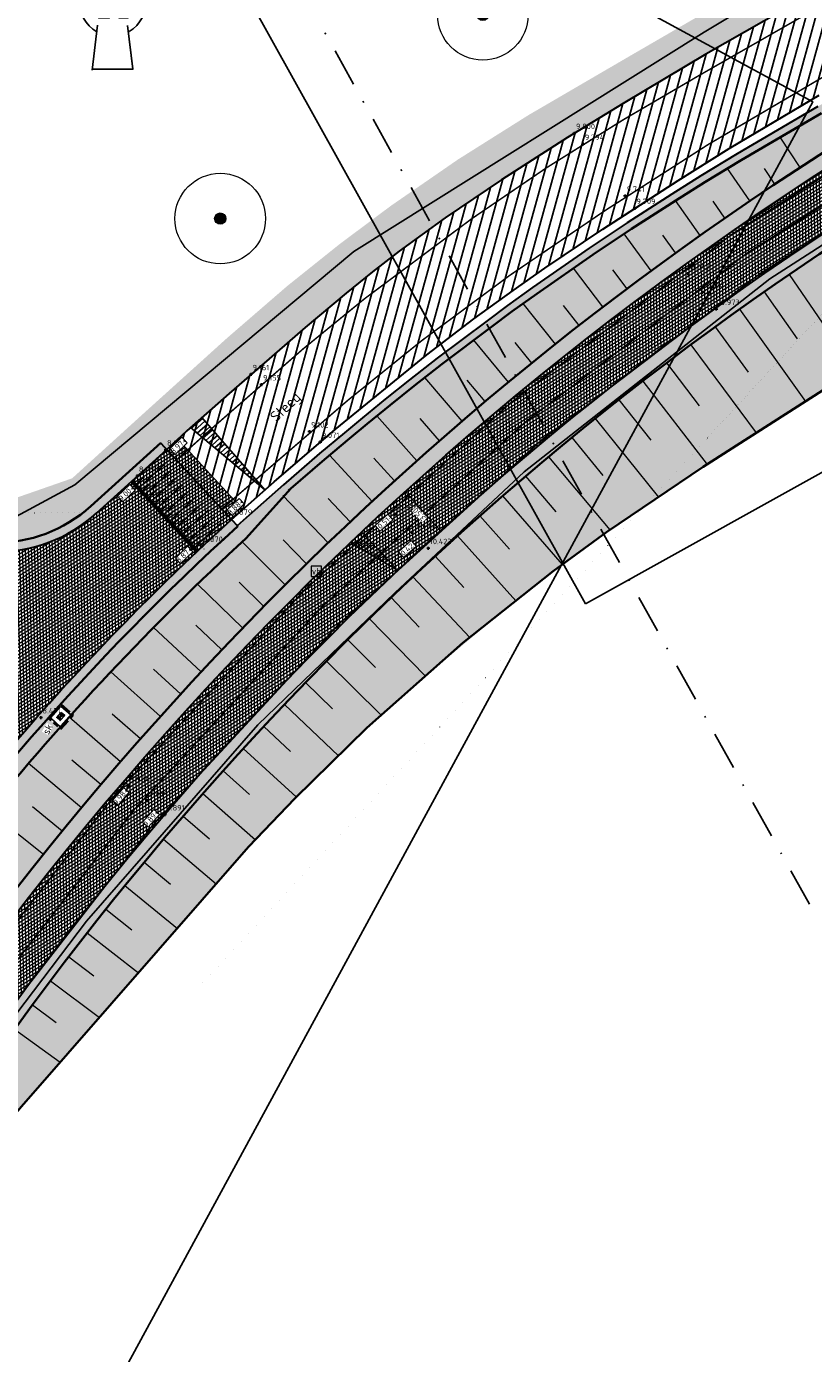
# Model space of a CAD drawing. Header units: metres. Extents: x 157685 to 160831, y 403691 to 406312.
# Tile 129 of 134: x 160152 to 160204, y 405732 to 405820. Entities that reach past the tile are written whole.
import ezdxf
from ezdxf.enums import TextEntityAlignment as Align

# ---------------------------------------------------------------- set-up
doc = ezdxf.new("R2010")
doc.units = ezdxf.units.M
doc.header["$PDMODE"] = 35
for name, pattern in [('DASHDOT2', [12.7, 6.35, -3.175, 0, -3.175]), ('VH-OPSLUITBAND_100X200', [16, 8, -2, 4, -2]), ('VW-1-3_STREEP', [4, 1, -3]), ('VW-30-270_STREEP', [3, 0.3, -2.7])]:
    doc.linetypes.add(name, pattern=pattern)
doc.layers.get('Defpoints').update_dxf_attribs({"color": 171})
for name, color, linetype, lineweight in [('B-WE-GR-BOOM-S', 90, 'Continuous', 25), ('B-WE-IE-MEUBILAIR_WEGMEUBILAIR_VERKEERSBORD-S', 7, 'Continuous', 25), ('B-WE-OG-HOOGTEPUNT-S', 7, 'Continuous', 25), ('B-WE-OG-HOOGTEPUNT-T18', 10, 'Continuous', 18), ('B-WE-OG-TOPOGRAFIE-T35', 7, 'Continuous', 35), ('N-WE-GR-GRAS-A', 62, 'Continuous', 18), ('N-WE-GW-HOOGTE_AFWERKHOOGTE-T25', 7, 'Continuous', 25), ('N-WE-GW-TALUD-G', 106, 'Continuous', 35), ('N-WE-GW-TALUDARCERING_KORT-G', 106, 'Continuous', 18), ('N-WE-GW-TALUDARCERING_LANG-G', 106, 'Continuous', 18), ('N-WE-RI-KOLK-S', 150, 'Continuous', 25), ('N-WE-VH-GESLOTENVERHARDING_ASFALT-A-200', 253, 'Continuous', 18), ('N-WE-VH-GESLOTENVERHARDING_ASFALT-TRAPSGEWIJSFREZEN-G', 10, 'VH-TRAPSGEWIJSFREZEN-SO', 25), ('N-WE-VH-HALFVERHARDING_GRASBETONSTEEN-A-200', 132, 'Continuous', 18), ('N-WE-VH-HALFVERHARDING_GRASBETONSTEEN-G', 7, 'Continuous', 35), ('N-WE-VH-KANTOPSLUITING_OPSLUITBAND_100X200-G', 150, 'VH-OPSLUITBAND_100X200', 35), ('N-WE-VH-KANTVERHARDING-G', 7, 'Continuous', 30), ('N-WE-VH-M', 7, 'Continuous', 18), ('N-WE-VH-PLATEAU_TALUD-S', 7, 'Continuous', 25), ('N-WE-VH-VERHARDING_ASFALT-A', 252, 'Continuous', 18), ('N-WE-VW-MARKERING_LANGS_STREEP_13_010-G', 7, 'VW-1-3_STREEP', 13), ('N-WE-VW-MARKERING_LANGS_STREEP_30270_010-G', 7, 'VW-30-270_STREEP', 13), ('N-WE-VW-MARKERING_LANGS_STREEP_DOORGETROKKEN_010-G', 7, 'Continuous', 13), ('X-XX-AL-BLADVERWIJZING_AS-G', 7, 'DASHDOT2', 25), ('X-XX-AL-ORIENTATIE-S', 7, 'Continuous', 25), ('X-XX-AL-T25', 7, 'Continuous', 25)]:
    doc.layers.add(name, color=color, linetype=linetype, lineweight=lineweight)
doc.layers.add('Iv-a-afwateringsprofiel', color=5, linetype='Continuous')
doc.layers.add('N-WE-VH-VERHARDING-AP_RIJBAAN-ASFALT', color=252, linetype='Continuous', true_color=0x696969)
doc.styles.add('NLCS-ISO', font='NLCS-ISO.TTF')
doc.styles.add('NLCS-ISO-M200-T18', font='NLCS-ISO.TTF', dxfattribs={"height": 0.36})
doc.styles.add('NLCS-ISO-M200-T25', font='NLCS-ISO.TTF', dxfattribs={"height": 0.5})
doc.styles.add('NLCS-ISO-M200-T35', font='NLCS-ISO.TTF', dxfattribs={"height": 0.7})
doc.linetypes.add('VH-TRAPSGEWIJSFREZEN-SO', pattern='A,15,-5,[182,NLCS.SHX,S=20,R=0,X=0,Y=0],-5', length=25)
doc.dimstyles.new('NLCS-M200-T18-PIJL_L2_H2', dxfattribs={"dimscale": 0.2, "dimtxt": 0.36, "dimasz": 1.8, "dimexe": 2, "dimexo": 2, "dimgap": 0.7, "dimtad": 1, "dimzin": 0, "dimdsep": 46, "dimtxsty": 'NLCS-ISO-M200-T18', "dimcen": 0, "dimdle": 2, "dimclrd": 256, "dimclre": 256, "dimclrt": 256, "dimazin": 0, "dimtfac": 1, "dimtofl": 0, "dimtmove": 0, "dimatfit": 3, "dimfxl": 2, "dimfxlon": 1, "dimtfill": 1, "dimtfillclr": 256, "dimtolj": 1, "dimtzin": 0, "dimlwd": -1, "dimlwe": -1, "dimarcsym": 0})
pattern_1 = [(0, (0, 0), (1, 1), [0.12, -0.8]), (45, (0.4, 0.2), (-0.113137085, 1.8667619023), [0.12, -0.8]), (30, (0.08, 0.12), (0.2274613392, 1.2860254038), [0.12, -0.8]), (15, (0.32, 0.48), (0.3856270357, 0.724494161), [0.12, -0.8]), (135, (0.16, 2), (-0.02828427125, -0.6505382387), [0.12, -0.8]), (150, (1.2, 0.4), (0.2156921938, -0.5864101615), [0.12, -0.8]), (165, (0.24, 0.04), (0.1434520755, -0.7010146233), [0.12, -0.8]), (85, (0.4, 0.4), (-0.8726773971, 1.0400164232), [0.12, -0.8]), (100, (0, 0), (-1.1121176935, 0.7787131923), [0.12, -0.8])]
pattern_2 = [(45, (0, 0), (-0.19798989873, 0.19798989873), [0.14, -0.14]), (135, (0, 0), (-0.19798989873, -0.19798989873), [0.14, -0.14]), (45, (-0.099, 0.099), (-0.19798989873, 0.19798989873), [0.14, -0.14]), (135, (0.099, 0.099), (-0.19798989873, -0.19798989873), [0.14, -0.14])]

# ---------------------------------------------------------------- blocks, each defined once
blk = doc.blocks.new('*U75')
for points in [[(2.349, 2.173), (6.67, -2.497)], [(0, 0), (4.321, -4.671)]]:
    blk.add_lwpolyline(points)
for points, const_width in [([(1.869, 1.661), (0.107, 0.031)], 0.1), ([(2.276, 1.221), (0.515, -0.409)], 0.1), ([(0.073, 0.068), (4.395, -4.603)], 0.2), ([(0.898, 0.354), (0.311, -0.189)], 0.1), ([(2.684, 0.781), (0.922, -0.85)], 0.1), ([(3.091, 0.34), (1.33, -1.29)], 0.1), ([(1.306, -0.086), (0.719, -0.629)], 0.1), ([(1.713, -0.526), (1.126, -1.07)], 0.1), ([(3.499, -0.1), (1.737, -1.73)], 0.1), ([(3.906, -0.541), (2.145, -2.171)], 0.1), ([(2.121, -0.967), (1.534, -1.51)], 0.1), ([(2.528, -1.407), (1.941, -1.951)], 0.1), ([(4.314, -0.981), (2.552, -2.611)], 0.1), ([(4.721, -1.422), (2.96, -3.052)], 0.1), ([(2.936, -1.848), (2.349, -2.391)], 0.1), ([(3.343, -2.288), (2.756, -2.831)], 0.1), ([(5.129, -1.862), (3.367, -3.492)], 0.1), ([(5.536, -2.302), (3.775, -3.932)], 0.1), ([(3.751, -2.728), (3.163, -3.272)], 0.1), ([(4.158, -3.169), (3.571, -3.712)], 0.1), ([(5.944, -2.743), (4.182, -4.373)], 0.1), ([(4.566, -3.609), (3.978, -4.153)], 0.1)]:
    blk.add_lwpolyline(points, dxfattribs=dict(const_width=const_width))
blk = doc.blocks.new('Noordpijl Advin')
blk.add_hatch(color=256).paths.add_polyline_path([(2.18, 2.74), (0.92, 2.74), (0.92, 0.69), (-0.59, 2.74), (-2.32, 2.74), (-2.32, -2.44), (-0.56, -2.44), (-0.56, -0.24), (1.04, -2.44), (2.54, -2.44), (2.54, -2.17), (1.18, -2.17), (-0.83, 0.59), (-0.83, -2.17), (-2.05, -2.17), (-2.05, 2.47), (-0.72, 2.47), (0.91, 0.24), (1.19, 0.24), (1.19, 2.47), (2.18, 2.47, 5.532946)])
for p, q in [((0.03, 16.93), (-1.54, 4.14)), ((-2.5, -3.65), (-3.41, -11.07))]:
    blk.add_line(p, q)
for points in [[(-0.05, 16.28), (1.46, 4.17)], [(-5.42, 0), (-6.7, 0)], [(-5.42, 0), (-4.14, 0)], [(5.42, 0), (6.7, 0)], [(2.44, -3.69), (3.34, -10.91), (-3.39, -10.91)]]:
    blk.add_lwpolyline(points)
blk.add_lwpolyline([(2.18, 2.74), (0.92, 2.74), (0.92, 0.69), (-0.59, 2.74), (-2.32, 2.74), (-2.32, -2.44), (-0.56, -2.44), (-0.56, -0.24), (1.04, -2.44), (2.54, -2.44), (2.54, -2.17), (1.18, -2.17), (-0.83, 0.59), (-0.83, -2.17), (-2.05, -2.17), (-2.05, 2.47), (-0.72, 2.47), (0.91, 0.24), (1.19, 0.24), (1.19, 2.47), (2.18, 2.47), (2.18, 2.47, 5.532946)], format="xyb", close=True)
for start, end in [(105.0458, 240.9591), (300.177, 74.0417)]:
    blk.add_arc((0, 0), 5.42, start, end)
for points in [[(-0.05, 16.28), (0.03, 16.93), (1.46, 4.17), (1.63, 4.11)], [(2.42, -3.7), (2.57, -3.59), (3.34, -10.91), (3.52, -11.07)], [(-3.41, -11.07), (-3.39, -10.91), (3.52, -11.07), (3.34, -10.91)]]:
    blk.add_solid(points)
blk = doc.blocks.new('*D853')
at = {"layer": 'Defpoints', "color": 0, "transparency": 16777216}
for p in [(160176.65, 405789.213), (160176.65, 405789.213), (160179.003, 405786.621)]:
    blk.add_point(p, dxfattribs=at)
at = {"layer": 'N-WE-VH-M', "transparency": 16777216}
for p, q in [((160176.65, 405789.213), (160176.947, 405789.482)), ((160178.761, 405786.888), (160176.892, 405788.947)), ((160179.003, 405786.621), (160179.299, 405786.89))]:
    blk.add_line(p, q, dxfattribs=at)
for points in [[(160176.848, 405788.906), (160176.937, 405788.987), (160176.65, 405789.213)], [(160178.716, 405786.848), (160178.805, 405786.928), (160179.003, 405786.621)]]:
    blk.add_solid(points, dxfattribs=at)
at = {"layer": 'N-WE-VH-M', "transparency": 16777216, "insert": (160177.59, 405787.702), "char_height": 0.36, "attachment_point": 5, "rotation": 132.22695, "style": 'NLCS-ISO-M200-T18', "bg_fill": 3, "box_fill_scale": 1.1, "bg_fill_color": 256, "bg_fill_true_color": 13158600, "bg_fill_transparency": 0}
blk.add_mtext('\\A1;3.50', dxfattribs=at)
blk = doc.blocks.new('SGR-BOOM_GBKN-SO')
at = {"linetype": 'ByBlock', "lineweight": 18}
h = blk.add_hatch(color=0, dxfattribs=at)
h.dxf.hatch_style = 1
edge = h.paths.add_edge_path()
edge.add_arc((0, 0), 0.25, 0, 360)
at = {"color": 0, "linetype": 'ByBlock', "lineweight": 18}
for radius in [2, 0.25]:
    blk.add_circle((0, 0), radius, dxfattribs=at)
at = {"color": 0, "linetype": 'ByBlock', "lineweight": 18, "style": 'NLCS-ISO'}
blk.add_attdef('SOORT', (2.5, 0), '', height=1.5, dxfattribs=at)
blk = doc.blocks.new('SOG-HOOGTEPUNT-SO')
for p, q in [((-0.5, 0), (0.5, 0)), ((0, 0.5), (0, -0.5))]:
    blk.add_line(p, q)
blk = doc.blocks.new('*U873')
h = blk.add_hatch()
h.set_pattern_fill('AMO-BODEM_LEEM', color=256, scale=0.1, angle=135, pattern_type=2)
h.set_pattern_definition([(270, (0.5, -1.5295), (0.25, -6e-17), [])])
h.paths.add_polyline_path([(3.5, 0), (3.5, 1), (0, 0)])
blk.add_lwpolyline([(3.5, 0), (3.5, 1), (0, 0)], close=True)
blk = doc.blocks.new('*U878')
h = blk.add_hatch()
h.set_pattern_fill('AMO-BODEM_LEEM', color=256, scale=0.1, angle=135, pattern_type=2)
h.set_pattern_definition([(270, (3.34928, -1.5295), (0.25, -6e-17), [])])
h.paths.add_polyline_path([(6.349, 0), (6.349, 1), (0, 0)])
blk.add_lwpolyline([(6.349, 0), (6.349, 1), (0, 0)], close=True)
blk = doc.blocks.new('SIE-WEG_VERKEERSBORD-SO')
at = {"color": 0, "linetype": 'ByBlock', "lineweight": 18}
blk.add_lwpolyline([(-1.125, -1.125), (1.125, -1.125), (1.125, 1.125), (-1.125, 1.125)], close=True, dxfattribs=at)
at = {"color": 0, "linetype": 'ByBlock', "lineweight": 18, "style": 'NLCS-ISO'}
blk.add_text('vb', height=1.5, dxfattribs=at).set_placement((0, 0), align=Align.MIDDLE_CENTER)
blk = doc.blocks.new('N-SRI-KOLK_STRAAT_450X300-SO')
h = blk.add_hatch(color=256)
h.dxf.hatch_style = 1
h.paths.add_polyline_path([(0, 0.75), (-1.125, 1.5), (-1.125, 0)])
h.paths.add_polyline_path([(1.125, 0), (1.125, 1.5), (0, 0.75)])
for p, q in [((-1.125, 0), (1.125, 1.5)), ((1.125, 0), (-1.125, 1.5))]:
    blk.add_line(p, q)
at = {"flags": 128}
blk.add_lwpolyline([(-1.125, 0), (1.125, 0), (1.125, 1.5), (-1.125, 1.5)], close=True, dxfattribs=at)

msp = doc.modelspace()

# ---------------------------------------------------------------- hatches: boundary and pattern name
at = {"layer": 'N-WE-GR-GRAS-A'}
h = msp.add_hatch(dxfattribs=at)
h.set_pattern_fill('AGR-GRAS_01-SO', color=256, scale=0.04, pattern_type=2)
h.set_pattern_definition(pattern_1)
h.paths.add_polyline_path([(160237.918, 405841.616), (160250.017, 405848.444), (160256.447, 405852.084), (160267.229, 405858.192), (160275.99, 405863.161), (160280.097, 405865.494), (160287.985, 405869.971), (160292.868, 405872.739), (160299.513, 405876.513), (160309.304, 405882.079), (160317.714, 405886.859), (160327.621, 405892.49), (160334.163, 405896.218), (160340.28, 405899.703), (160347.361, 405903.732), (160356.176, 405908.734), (160365.894, 405914.264), (160370.465, 405916.889), (160369.051, 405919.396), (160359.569, 405914.048), (160337.728, 405901.73), (160313.209, 405887.902), (160284.676, 405871.81), (160256.864, 405855.958), (160231.794, 405841.419), (160212.326, 405830.128), (160191.437, 405818.014), (160184.838, 405814.167), (160180.152, 405811.217), (160175.714, 405808.153), (160172.268, 405805.579), (160168.853, 405802.846), (160164.842, 405799.378), (160160.903, 405795.82), (160158.922, 405794.031), (160160.45, 405792.449), (160160.86, 405792.006), (160162.196, 405793.245), (160164.992, 405795.723), (160167.636, 405798.015), (160170.029, 405800.089), (160172.742, 405802.362), (160174.488, 405803.767), (160176.249, 405805.145), (160179.306, 405807.355), (160183.036, 405809.859), (160187.403, 405812.665), (160191.092, 405814.934), (160196.584, 405818.192), (160202.975, 405821.872), (160213.586, 405827.903), (160226.735, 405835.313)])
h.paths.add_polyline_path([(160155.829, 405788.255), (160160.45, 405792.449), (160158.922, 405794.031), (160154.588, 405790.093), (160149.956, 405788.478), (160146.426, 405789.175), (160143.381, 405791.379), (160140.836, 405790.408), (160143.174, 405788.273, 0.386947)])
h = msp.add_hatch(dxfattribs=at)
h.set_pattern_fill('AGR-GRAS_01-SO', color=256, scale=0.04, pattern_type=2)
h.set_pattern_definition(pattern_1)
h.paths.add_polyline_path([(160213.933, 405816.329), (160300.538, 405865.991, -0.011389), (160304.54, 405868.166), (160312.454, 405872.237), (160337.007, 405886.371), (160359.274, 405899.133), (160373.955, 405907.543), (160376.057, 405908.779), (160373.745, 405911.56), (160370.277, 405909.557), (160364.272, 405906.148), (160362.717, 405905.276), (160362.974, 405904.79), (160355.451, 405900.533), (160350.178, 405897.55), (160345.905, 405895.132), (160340.545, 405892.102), (160334.458, 405888.663), (160330.042, 405886.167), (160325.502, 405883.602), (160321.438, 405881.304), (160316.929, 405878.756), (160312.067, 405876.008), (160307.292, 405873.31), (160301.585, 405870.086), (160297.121, 405867.562), (160293.4, 405865.457), (160288.487, 405862.677), (160282.642, 405859.371), (160276.91, 405856.127), (160271.422, 405853.017), (160266.018, 405849.951), (160259.554, 405846.287), (160253.603, 405842.915), (160236.373, 405833.164), (160222.158, 405825.116), (160203.986, 405814.729), (160198.648, 405811.596), (160196.246, 405810.135), (160194.317, 405808.926), (160191.372, 405807.031), (160188.834, 405805.337), (160185.087, 405802.728), (160183.434, 405801.552), (160182.079, 405800.538), (160178.78, 405798.045), (160176.948, 405796.615), (160175.335, 405795.336), (160173.828, 405794.094), (160172.643, 405793.117), (160170.979, 405791.733), (160168.587, 405789.667), (160166.308, 405787.646), (160165.53, 405786.953), (160169.758, 405782.672, -0.065308)])
h = msp.add_hatch(dxfattribs=at)
h.set_pattern_fill('AGR-GRAS_01-SO', color=256, scale=0.04, pattern_type=2)
h.set_pattern_definition(pattern_1)
edge = h.paths.add_edge_path()
edge.add_line((160189.202, 405785.967), (160195.732, 405790.396))
edge.add_line((160195.732, 405790.396), (160200.907, 405793.733))
edge.add_line((160200.907, 405793.733), (160206.621, 405797.394))
edge.add_line((160206.621, 405797.394), (160212.506, 405801.165))
edge.add_line((160212.506, 405801.165), (160215.44, 405803.045))
edge.add_line((160215.44, 405803.045), (160223.165, 405807.012))
edge.add_line((160223.165, 405807.012), (160238.313, 405814.79))
edge.add_line((160238.313, 405814.79), (160245.226, 405818.341))
edge.add_line((160245.226, 405818.341), (160257.16, 405824.469))
edge.add_line((160257.16, 405824.469), (160282.438, 405837.485))
edge.add_line((160282.438, 405837.485), (160304.8, 405848.933))
edge.add_line((160304.8, 405848.933), (160306.824, 405848.769))
edge.add_line((160306.824, 405848.769), (160309.169, 405848.579))
edge.add_line((160309.169, 405848.579), (160310.056, 405848.468))
edge.add_line((160310.056, 405848.468), (160312.04, 405848.081))
edge.add_line((160312.04, 405848.081), (160314.34, 405847.935))
edge.add_line((160314.34, 405847.935), (160315.656, 405848.031))
edge.add_arc((160315.656, 405857.088), 9.057, 270, 289.97842)
edge.add_line((160318.751, 405848.576), (160320.529, 405849.025))
edge.add_line((160320.529, 405849.025), (160323.199, 405850.249))
edge.add_line((160323.199, 405850.249), (160325.344, 405851.701))
edge.add_line((160325.344, 405851.701), (160319.736, 405862.033))
edge.add_line((160319.736, 405862.033), (160319.165, 405863.194))
edge.add_arc((160314.904, 405869.965), 8, 237.49919, 302.18533, ccw=False)
edge.add_line((160310.605, 405863.218), (160309.429, 405863.967))
edge.add_arc((160306.742, 405859.75), 5, 57.49919, 119.83115)
edge.add_line((160304.255, 405864.088), (160215.674, 405813.293))
edge.add_arc((160320.137, 405631.119), 210, 119.83115, 154.59169)
edge.add_line((160130.45, 405721.223), (160122.548, 405704.588))
edge.add_arc((160167.712, 405683.135), 50, 154.59169, 158.74032)
edge.add_line((160121.114, 405701.265), (160051.265, 405521.737))
edge.add_line((160051.265, 405521.737), (160054.061, 405520.649))
edge.add_line((160054.061, 405520.649), (160054.295, 405521.439))
edge.add_line((160054.295, 405521.439), (160053.061, 405521.931))
edge.add_line((160053.061, 405521.931), (160054.019, 405524.603))
edge.add_line((160054.019, 405524.603), (160055.309, 405528.204))
edge.add_line((160055.309, 405528.204), (160058.581, 405537.332))
edge.add_line((160058.581, 405537.332), (160062.426, 405547.947))
edge.add_line((160062.426, 405547.947), (160065.592, 405555.736))
edge.add_line((160065.592, 405555.736), (160069.524, 405565.548))
edge.add_line((160069.524, 405565.548), (160074.812, 405578.802))
edge.add_line((160074.812, 405578.802), (160078.13, 405587.515))
edge.add_line((160078.13, 405587.515), (160080.547, 405593.861))
edge.add_line((160080.547, 405593.861), (160084.741, 405604.873))
edge.add_line((160084.741, 405604.873), (160087.32, 405611.647))
edge.add_line((160087.32, 405611.647), (160089.154, 405616.396))
edge.add_line((160089.154, 405616.396), (160093.72, 405628.018))
edge.add_line((160093.72, 405628.018), (160097.485, 405637.604))
edge.add_line((160097.485, 405637.604), (160098.671, 405639.731))
edge.add_line((160098.671, 405639.731), (160099.902, 405640.851))
edge.add_line((160099.902, 405640.851), (160101.342, 405642.678))
edge.add_line((160101.342, 405642.678), (160102.236, 405644.762))
edge.add_line((160102.236, 405644.762), (160101.805, 405646.021))
edge.add_line((160101.805, 405646.021), (160100.978, 405647.32))
edge.add_line((160100.978, 405647.32), (160104.894, 405656.725))
edge.add_line((160104.894, 405656.725), (160110.432, 405670.17))
edge.add_line((160110.432, 405670.17), (160113.34, 405677.542))
edge.add_line((160113.34, 405677.542), (160118.268, 405690.037))
edge.add_line((160118.268, 405690.037), (160121.138, 405697.185))
edge.add_line((160121.138, 405697.185), (160125.589, 405706.487))
edge.add_line((160125.589, 405706.487), (160128.723, 405713.106))
edge.add_line((160128.723, 405713.106), (160129.823, 405714.75))
edge.add_line((160129.823, 405714.75), (160130.971, 405715.757))
edge.add_line((160130.971, 405715.757), (160132.656, 405716.604))
edge.add_line((160132.656, 405716.604), (160137.548, 405732.816))
edge.add_line((160137.548, 405732.816), (160143.503, 405739.303))
edge.add_line((160143.503, 405739.303), (160146.913, 405743.397))
edge.add_line((160146.913, 405743.397), (160150.718, 405747.88))
edge.add_line((160150.718, 405747.88), (160157.208, 405755.322))
edge.add_line((160157.208, 405755.322), (160160.525, 405759.124))
edge.add_line((160160.525, 405759.124), (160165.273, 405764.569))
edge.add_line((160165.273, 405764.569), (160168.837, 405768.373))
edge.add_line((160168.837, 405768.373), (160172.909, 405772.38))
edge.add_line((160172.909, 405772.38), (160177.296, 405776.375))
edge.add_line((160177.296, 405776.375), (160183.467, 405781.566))
edge.add_line((160183.467, 405781.566), (160189.202, 405785.967))
h = msp.add_hatch(dxfattribs=at)
h.set_pattern_fill('AGR-GRAS_01-SO', color=256, scale=0.04, pattern_type=2)
h.set_pattern_definition(pattern_1)
edge = h.paths.add_edge_path()
edge.add_line((160117.917, 405710.146), (160116.892, 405710.545))
edge.add_line((160116.892, 405710.545), (160110.7, 405694.629))
edge.add_line((160110.7, 405694.629), (160111.725, 405694.231))
edge.add_line((160111.725, 405694.231), (160111.272, 405693.066))
edge.add_line((160111.272, 405693.066), (160110.247, 405693.465))
edge.add_line((160110.247, 405693.465), (160044.824, 405525.316))
edge.add_line((160044.824, 405525.316), (160045.394, 405524.021))
edge.add_line((160045.394, 405524.021), (160048.003, 405523.006))
edge.add_line((160048.003, 405523.006), (160117.853, 405702.534))
edge.add_arc((160167.712, 405683.135), 53.5, 154.59169, 158.74032, ccw=False)
edge.add_line((160119.387, 405706.09), (160125.854, 405719.704))
edge.add_line((160125.854, 405719.704), (160122.1, 405721.172))
edge.add_line((160122.1, 405721.172), (160120.805, 405720.603))
edge.add_line((160120.805, 405720.603), (160117.345, 405711.71))
edge.add_line((160117.345, 405711.71), (160118.37, 405711.311))
edge.add_line((160118.37, 405711.311), (160117.917, 405710.146))
edge = h.paths.add_edge_path()
edge.add_line((160123.345, 405726.99), (160123.758, 405727.971))
edge.add_arc((160279.666, 405661.722), 169.4, 156.97804, 157.33807)
edge = h.paths.add_edge_path()
edge.add_line((160133.051, 405746.575), (160133.635, 405747.577))
edge.add_arc((160279.666, 405661.722), 169.4, 149.54772, 149.93991)
h.paths.add_polyline_path([(160142.621, 405759.412), (160141.722, 405760.047), (160141.001, 405759.026), (160141.899, 405758.391)])
h.paths.add_polyline_path([(160154.66, 405774.408), (160153.839, 405775.141), (160153.007, 405774.209), (160153.827, 405773.476)])
edge = h.paths.add_edge_path()
edge.add_arc((160279.666, 405661.722), 169.4, 132.34621, 137.96875)
edge.add_arc((160279.666, 405661.722), 169.4, 137.96875, 149.54772)
edge.add_line((160133.635, 405747.577), (160134.585, 405747.023))
edge.add_line((160134.585, 405747.023), (160133.955, 405745.943))
edge.add_line((160133.955, 405745.943), (160133.005, 405746.497))
edge.add_arc((160279.666, 405661.722), 169.4, 149.9705, 156.97804)
edge.add_line((160123.758, 405727.971), (160124.772, 405727.544))
edge.add_line((160124.772, 405727.544), (160124.287, 405726.392))
edge.add_line((160124.287, 405726.392), (160123.274, 405726.819))
edge.add_arc((160279.666, 405661.722), 169.4, 157.40082, 157.63319)
edge.add_line((160123.011, 405726.184), (160123.564, 405724.894))
edge.add_line((160123.564, 405724.894), (160127.575, 405723.326))
edge.add_arc((160320.137, 405631.119), 213.5, 134.77403, 154.41281, ccw=False)
edge.add_line((160169.766, 405782.68), (160165.557, 405786.923))
at = {"layer": 'N-WE-VH-GESLOTENVERHARDING_ASFALT-A-200', "true_color": 0xcf7363}
h = msp.add_hatch(dxfattribs=at)
h.set_pattern_fill('AVH-ASFALT-SO', color=23, scale=0.2, pattern_type=2)
h.set_pattern_definition([(31.649933, (159085.91157, 404918.0169), (-0.104945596, 0.170253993), []), (91.649933, (159085.91157, 404918.0169), (-0.19991708, -0.005758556), [])])
edge = h.paths.add_edge_path()
edge.add_line((160304.255, 405864.088), (160302.599, 405867.141))
edge.add_arc((160350.282, 405779.241), 100, 118.47876, 119.83115)
edge.add_line((160300.538, 405865.991), (160213.933, 405816.329))
edge.add_arc((160320.137, 405631.119), 213.5, 119.83115, 154.59169)
edge.add_line((160127.288, 405722.724), (160119.387, 405706.09))
edge.add_arc((160167.712, 405683.135), 53.5, 154.59169, 158.74032)
edge.add_line((160117.853, 405702.534), (159992.771, 405381.048))
edge.add_line((159992.771, 405381.048), (159995.433, 405378.236))
edge.add_line((159995.433, 405378.236), (160121.114, 405701.265))
edge.add_arc((160167.712, 405683.135), 50, 154.59169, 158.74032, ccw=False)
edge.add_line((160122.548, 405704.588), (160130.45, 405721.223))
edge.add_arc((160320.137, 405631.119), 210, 119.83115, 154.59169, ccw=False)
edge.add_line((160215.674, 405813.293), (160304.255, 405864.088))
at = {"layer": 'N-WE-VH-HALFVERHARDING_GRASBETONSTEEN-A-200'}
h = msp.add_hatch(dxfattribs=at)
h.set_pattern_fill('AVH-GRASBETONSTEEN_02-SO', color=256, scale=0.2, pattern_type=2)
h.set_pattern_definition(pattern_2)
h.paths.add_polyline_path([(160156.232, 405787.811), (160160.858, 405792.009), (160160.45, 405792.449), (160155.829, 405788.255, -0.386947), (160143.174, 405788.273), (160140.836, 405790.408), (160140.4, 405789.993), (160142.77, 405787.83, 0.386947)])
h = msp.add_hatch(dxfattribs=at)
h.set_pattern_fill('AVH-GRASBETONSTEEN_02-SO', color=256, scale=0.2, pattern_type=2)
h.set_pattern_definition(pattern_2)
h.paths.add_polyline_path([(160165.557, 405786.923), (160165.153, 405787.367, 0.115678), (160121.235, 405723.363), (160120.891, 405722.479), (160088.342, 405638.821), (160088.793, 405638.324), (160121.179, 405721.563), (160121.795, 405723.145, -0.115678)])
at = {"layer": 'N-WE-VH-VERHARDING-AP_RIJBAAN-ASFALT'}
h = msp.add_hatch(dxfattribs=at)
h.set_pattern_fill('ANSI31', color=256, scale=0.2)
h.set_pattern_definition([(254.621, (160373.7453, 405911.5598), (0.6122623, -0.1684037), [])])
h.paths.add_polyline_path([(160266.074, 405850.625), (160277.137, 405856.891), (160284.142, 405860.858), (160293.47, 405866.138), (160301.863, 405870.88), (160309.757, 405875.338), (160317.216, 405879.566), (160326.004, 405884.547), (160332.327, 405888.119), (160339.913, 405892.416), (160350.982, 405898.663), (160361.007, 405904.318), (160364.272, 405906.148), (160370.277, 405909.557), (160373.745, 405911.56), (160370.465, 405916.889), (160365.894, 405914.264), (160356.176, 405908.734), (160347.361, 405903.732), (160340.28, 405899.703), (160334.163, 405896.218), (160327.621, 405892.49), (160317.714, 405886.859), (160309.304, 405882.079), (160299.513, 405876.513), (160292.868, 405872.739), (160287.985, 405869.971), (160280.097, 405865.494), (160275.99, 405863.161), (160267.229, 405858.192), (160256.447, 405852.084), (160250.017, 405848.444), (160237.918, 405841.616), (160226.735, 405835.313), (160213.586, 405827.903), (160202.975, 405821.872), (160196.584, 405818.192), (160191.092, 405814.934), (160187.403, 405812.665), (160183.036, 405809.859), (160179.306, 405807.355), (160176.249, 405805.145), (160174.488, 405803.767), (160172.742, 405802.362), (160170.029, 405800.089), (160167.636, 405798.015), (160164.992, 405795.723), (160162.196, 405793.245), (160161.594, 405792.685), (160165.9, 405788.031), (160167.966, 405789.869), (160172.026, 405793.335), (160178.099, 405798.279), (160181.209, 405800.661), (160183.802, 405802.532), (160185.912, 405804.008), (160189.746, 405806.596), (160194.74, 405809.826), (160198.115, 405811.938), (160204.078, 405815.484), (160210.789, 405819.329), (160222.969, 405826.23), (160229.521, 405829.938), (160238.073, 405834.781), (160244.516, 405838.424), (160250.794, 405841.973), (160258.746, 405846.477)])
at = {"layer": 'N-WE-VH-VERHARDING_ASFALT-A'}
h = msp.add_hatch(dxfattribs=at)
h.set_pattern_fill('AVH-ASFALT', color=256, scale=0.2, angle=90, pattern_type=2)
h.set_pattern_definition([(211.95211, (159814.98352, 405013.74004), (0.10584205, -0.169698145), []), (271.95211, (159814.98352, 405013.74004), (0.19988393, 0.00681283), [])])
edge = h.paths.add_edge_path()
edge.add_line((160165.153, 405787.367), (160165.9, 405788.028))
edge.add_line((160165.9, 405788.028), (160161.593, 405792.686))
edge.add_line((160161.593, 405792.686), (160156.232, 405787.811))
edge.add_arc((160149.511, 405795.216), 10, 227.60873, 312.2239, ccw=False)
edge.add_line((160142.77, 405787.83), (160140.4, 405789.993))
edge.add_line((160140.4, 405789.993), (160139.035, 405791.454))
edge.add_line((160139.035, 405791.454), (160135.411, 405788.002))
edge.add_line((160135.411, 405788.002), (160136.792, 405786.555))
edge.add_line((160136.792, 405786.555), (160140.906, 405782.237))
edge.add_arc((160133.666, 405775.339), 10, -37.89006, 43.61559, ccw=False)
edge.add_line((160141.558, 405769.198), (160145.504, 405766.127))
edge.add_arc((160279.666, 405661.722), 170, 132.34621, 142.10994, ccw=False)

# ---------------------------------------------------------------- linework, layer by layer
at = {"layer": 'Defpoints'}
for points in [[(160188.594, 405781.78), (160394.653, 405896.347), (160369.456, 405941.667), (160163.365, 405827.153)], [(160111.097, 405644.571), (160203.661, 405815.042), (160158.038, 405839.815), (160065.474, 405669.344)]]:
    msp.add_lwpolyline(points, close=True, dxfattribs=at)
for points in [[(160237.383, 405844.185), (160196.465, 405819.66), (160173.254, 405805.118), (160154.778, 405789.669), (160150.342, 405787.269), (160144.605, 405789.21), (160142.383, 405791.378), (160133.549, 405800.708), (160132.728, 405801.639), (160131.934, 405801.102), (160127.401, 405798.89), (160130.557, 405784.608), (160128.796, 405763.891), (160122.064, 405743.056), (160113.999, 405722.167), (160108.877, 405709.099), (160100.076, 405688.407), (160099.372, 405687.35), (160098.425, 405683.03), (160084.034, 405645.572), (160070.116, 405610.723)], [(160134.723, 405730.223), (160136.237, 405733.248), (160137.861, 405736.101), (160139.913, 405739.595), (160142.081, 405743.019), (160155.533, 405760.744), (160166.896, 405773.77), (160175.978, 405782.5), (160184.541, 405790.514), (160200.805, 405803.306), (160213.002, 405811.144)]]:
    msp.add_lwpolyline(points, dxfattribs=at)
at = {"layer": 'N-WE-GW-TALUD-G'}
for points in [[(160132.743, 405735.492, -0.136326), (160213.435, 405817.197), (160300.04, 405866.858, -0.011389), (160304.082, 405869.055), (160311.996, 405873.126)], [(160319.698, 405862.348, -0.289988), (160310.068, 405862.374), (160308.891, 405863.124, 0.278885), (160304.752, 405863.22), (160216.171, 405812.425, 0.136326), (160137.548, 405732.816, 0.136326)], [(160166.118, 405786.121, 0.075016), (160134.3, 405746.734)]]:
    msp.add_lwpolyline(points, format="xyb", dxfattribs=at)
for points in [[(160137.548, 405732.816), (160143.12, 405738.843), (160151.236, 405748.474), (160166.282, 405765.673), (160169.339, 405768.888), (160174.121, 405773.564), (160180.472, 405779.185), (160186.461, 405783.946), (160189.995, 405786.534), (160196.403, 405790.848), (160210.321, 405799.765), (160215.44, 405803.045), (160239.366, 405815.331), (160257.16, 405824.469), (160276.065, 405834.177), (160304.8, 405848.933), (160309.719, 405848.534), (160312.04, 405848.081), (160314.34, 405847.935), (160316.973, 405848.127), (160320.529, 405849.025), (160323.199, 405850.249), (160325.344, 405851.701)], [(160204.237, 405814.296), (160198.905, 405811.167), (160196.508, 405809.71), (160194.585, 405808.503), (160191.646, 405806.613), (160189.116, 405804.924), (160185.375, 405802.319), (160183.729, 405801.148), (160182.38, 405800.139), (160179.085, 405797.648), (160177.257, 405796.222), (160175.649, 405794.947), (160174.146, 405793.708), (160172.962, 405792.732), (160171.302, 405791.351), (160168.916, 405789.291)], [(160166.118, 405786.121), (160169.077, 405789.43)]]:
    msp.add_lwpolyline(points, dxfattribs=at)
at = {"layer": 'N-WE-GW-TALUDARCERING_KORT-G'}
for p, q in [((160201.144, 405809.587), (160200.451, 405810.627)), ((160197.837, 405807.337), (160197.062, 405808.454)), ((160194.572, 405805.026), (160193.717, 405806.211)), ((160191.351, 405802.654), (160190.411, 405803.907)), ((160200.447, 405802.453), (160202.622, 405799.339)), ((160188.175, 405800.223), (160187.152, 405801.534)), ((160197.19, 405800.131), (160199.368, 405797.137)), ((160185.045, 405797.733), (160183.935, 405799.102)), ((160193.978, 405797.747), (160196.133, 405794.901)), ((160181.961, 405795.185), (160180.768, 405796.602)), ((160190.813, 405795.302), (160192.928, 405792.617)), ((160178.926, 405792.58), (160177.644, 405794.046)), ((160187.694, 405792.797), (160189.757, 405790.279)), ((160175.94, 405789.919), (160174.572, 405791.425)), ((160184.624, 405790.233), (160186.626, 405787.883)), ((160173.004, 405787.202), (160171.544, 405788.751)), ((160181.604, 405787.61), (160183.559, 405785.402)), ((160170.119, 405784.432), (160168.567, 405786.018)), ((160178.635, 405784.93), (160180.549, 405782.849)), ((160167.286, 405781.607), (160165.654, 405783.214)), ((160175.717, 405782.194), (160177.586, 405780.239)), ((160164.507, 405778.731), (160162.791, 405780.358)), ((160172.852, 405779.403), (160174.692, 405777.55)), ((160161.781, 405775.803), (160159.989, 405777.441)), ((160170.041, 405776.557), (160171.834, 405774.819)), ((160159.111, 405772.825), (160157.25, 405774.463)), ((160167.285, 405773.658), (160169.059, 405772.004)), ((160156.496, 405769.798), (160154.575, 405771.426)), ((160164.586, 405770.706), (160166.335, 405769.137)), ((160153.939, 405766.723), (160151.966, 405768.333)), ((160161.943, 405767.704), (160163.685, 405766.2)), ((160159.358, 405764.652), (160161.104, 405763.201)), ((160156.832, 405761.55), (160158.552, 405760.176)), ((160154.365, 405758.401), (160156.027, 405757.125)), ((160151.96, 405755.205), (160153.529, 405754.047))]:
    msp.add_line(p, q, dxfattribs=at)
at = {"layer": 'N-WE-GW-TALUDARCERING_LANG-G'}
for p, q in [((160202.813, 405810.689), (160201.504, 405812.693)), ((160199.485, 405808.47), (160198.018, 405810.628)), ((160196.199, 405806.189), (160194.568, 405808.493)), ((160192.956, 405803.848), (160191.159, 405806.288)), ((160189.758, 405801.446), (160187.798, 405804.006)), ((160202.092, 405803.59), (160206.421, 405797.266)), ((160186.604, 405798.985), (160184.466, 405801.673)), ((160198.813, 405801.3), (160203.173, 405795.185)), ((160183.497, 405796.466), (160181.199, 405799.247)), ((160195.579, 405798.947), (160199.918, 405793.1)), ((160180.438, 405793.89), (160177.963, 405796.773)), ((160192.39, 405796.532), (160196.655, 405791.009)), ((160177.427, 405791.256), (160174.778, 405794.229)), ((160189.247, 405794.057), (160193.432, 405788.848)), ((160174.466, 405788.567), (160171.634, 405791.628)), ((160186.153, 405791.522), (160190.203, 405786.674)), ((160171.555, 405785.824), (160168.543, 405788.96)), ((160183.108, 405788.929), (160187.056, 405784.382)), ((160168.696, 405783.026), (160165.853, 405785.878)), ((160180.113, 405786.277), (160183.99, 405781.982)), ((160165.89, 405780.176), (160162.884, 405783.08)), ((160177.169, 405783.569), (160180.935, 405779.554)), ((160174.278, 405780.805), (160177.994, 405776.992)), ((160163.137, 405777.274), (160159.982, 405780.211)), ((160171.44, 405777.987), (160175.068, 405774.403)), ((160160.439, 405774.321), (160157.149, 405777.271)), ((160168.656, 405775.114), (160172.231, 405771.716)), ((160157.797, 405771.318), (160154.386, 405774.263)), ((160165.928, 405772.189), (160169.434, 405768.981)), ((160155.21, 405768.266), (160151.696, 405771.189)), ((160163.257, 405769.212), (160166.735, 405766.15)), ((160152.682, 405765.167), (160149.08, 405768.05)), ((160160.643, 405766.184), (160164.139, 405763.223)), ((160158.087, 405763.107), (160161.562, 405760.277)), ((160155.591, 405759.981), (160158.981, 405757.327)), ((160153.155, 405756.809), (160156.395, 405754.37)), ((160150.78, 405753.59), (160153.801, 405751.406))]:
    msp.add_line(p, q, dxfattribs=at)
at = {"layer": 'N-WE-VH-GESLOTENVERHARDING_ASFALT-TRAPSGEWIJSFREZEN-G', "ltscale": 0.02}
msp.add_lwpolyline([(160161.593, 405792.686), (160165.9, 405788.031)], dxfattribs=at)
at = {"layer": 'N-WE-VH-HALFVERHARDING_GRASBETONSTEEN-G'}
for points in [[(160140.805, 405790.436), (160143.174, 405788.273, 0.386947), (160155.829, 405788.255), (160160.455, 405792.453)], [(160121.179, 405721.563), (160121.795, 405723.145, -0.115678), (160165.557, 405786.923, -0.115678)]]:
    msp.add_lwpolyline(points, format="xyb", dxfattribs=at)
at = {"layer": 'N-WE-VH-KANTOPSLUITING_OPSLUITBAND_100X200-G', "ltscale": 0.1, "flags": 128}
msp.add_lwpolyline([(160153.839, 405775.141), (160154.66, 405774.408), (160153.827, 405773.476), (160153.007, 405774.209)], close=True, dxfattribs=at)
at = {"layer": 'N-WE-VH-KANTVERHARDING-G'}
for points in [[(159822.581, 405020.474), (159825.772, 405026.161, 0.005446), (159830.998, 405035.717), (159911.524, 405186.86, 0.029628), (159948.909, 405268.313), (160117.853, 405702.534, -0.018104), (160119.387, 405706.09), (160127.288, 405722.724, -0.152845), (160213.933, 405816.329), (160300.538, 405865.991, -0.011389), (160304.54, 405868.166), (160313.344, 405872.695)], [(160319.165, 405863.194, -0.289988), (160310.605, 405863.218), (160309.429, 405863.967, 0.278885), (160304.255, 405864.088), (160215.674, 405813.293, 0.152845), (160130.45, 405721.223), (160122.548, 405704.588, 0.018104), (160121.114, 405701.265), (159952.171, 405267.044, -0.004513), (159947.078, 405254.296)], [(160140.4, 405789.993), (160142.77, 405787.83, 0.386947), (160156.232, 405787.811), (160160.858, 405792.009)], [(160120.891, 405722.479), (160121.235, 405723.363, -0.115678), (160165.153, 405787.367, -0.115678)]]:
    msp.add_lwpolyline(points, format="xyb", dxfattribs=at)
for points, elevation in [([(160213.586, 405827.903), (160202.975, 405821.872), (160196.584, 405818.192), (160191.092, 405814.934), (160187.403, 405812.665), (160183.036, 405809.859), (160179.306, 405807.355), (160176.249, 405805.145), (160174.488, 405803.767), (160172.742, 405802.362), (160170.029, 405800.089), (160167.636, 405798.015), (160164.992, 405795.723), (160162.196, 405793.245), (160160.86, 405792.006)], 14.94), ([(160165.153, 405787.367), (160167.966, 405789.869), (160172.026, 405793.335), (160178.099, 405798.279), (160181.209, 405800.661), (160183.802, 405802.532), (160185.912, 405804.008), (160189.746, 405806.596), (160194.74, 405809.826), (160198.115, 405811.938), (160204.078, 405815.484)], 8.879), ([(160203.986, 405814.729), (160198.648, 405811.596), (160196.246, 405810.135), (160194.317, 405808.926), (160191.372, 405807.031), (160188.834, 405805.337), (160185.087, 405802.728), (160183.434, 405801.552), (160182.079, 405800.538), (160178.78, 405798.045), (160176.948, 405796.615), (160175.335, 405795.336), (160173.828, 405794.094), (160172.643, 405793.117), (160170.979, 405791.733), (160168.587, 405789.667), (160166.308, 405787.646), (160165.53, 405786.953)], 8.879)]:
    msp.add_lwpolyline(points, dxfattribs=dict(at, elevation=elevation))
for points in [[(160160.45, 405792.449), (160165.153, 405787.367)], [(160165.153, 405787.367), (160165.557, 405786.923)]]:
    msp.add_lwpolyline(points, dxfattribs=at)
msp.add_lwpolyline([(160153.847, 405775), (160154.519, 405774.4), (160153.819, 405773.617), (160153.148, 405774.217)], close=True, dxfattribs=at)
at = {"layer": 'N-WE-VW-MARKERING_LANGS_STREEP_13_010-G', "const_width": 0.1, "elevation": 14.94, "flags": 128}
msp.add_lwpolyline([(160370.991, 405916.034), (160366.906, 405913.695), (160342.444, 405899.784), (160315.557, 405884.488), (160293.486, 405871.931), (160268.3, 405857.64), (160237.967, 405840.503), (160205.627, 405822.212), (160196.162, 405816.804), (160191.138, 405813.87), (160186.031, 405810.677), (160181.064, 405807.292), (160173.961, 405801.989), (160169.908, 405798.681), (160163.634, 405793.216), (160161.502, 405791.312)], dxfattribs=at)
at = {"layer": 'N-WE-VW-MARKERING_LANGS_STREEP_13_010-G', "const_width": 0.1, "flags": 128}
msp.add_lwpolyline([(160164.533, 405788.086), (160172.851, 405795.258), (160177.756, 405799.218), (160183.576, 405803.535), (160189.9, 405807.835), (160196.738, 405812.214), (160208.167, 405818.928), (160226.041, 405829.06), (160243.305, 405838.831), (160264.841, 405851.018), (160291.762, 405866.262), (160313.218, 405878.39), (160338.88, 405892.923), (160360.592, 405905.174), (160373.276, 405912.386)], dxfattribs=at)
at = {"layer": 'N-WE-VW-MARKERING_LANGS_STREEP_30270_010-G', "const_width": 0.1, "flags": 128}
msp.add_lwpolyline([(159796.229, 404966.279), (159796.84, 404967.022, 0.105559), (159801.016, 404975.087), (159801.263, 404975.989, -0.055502), (159803.041, 404980.463), (159817.164, 405006.992, -0.005528), (159822.485, 405016.726), (159827.298, 405025.304, 0.005446), (159832.543, 405034.894), (159913.069, 405186.037, 0.029628), (159950.54, 405267.679), (160119.484, 405701.899, -0.018104), (160120.967, 405705.339), (160128.869, 405721.974, -0.152845), (160214.803, 405814.811), (160301.408, 405864.473, -0.011389), (160305.34, 405866.61), (160314.086, 405871.407)], format="xyb", dxfattribs=at)
at = {"layer": 'N-WE-VW-MARKERING_LANGS_STREEP_DOORGETROKKEN_010-G', "const_width": 0.1, "flags": 128}
for points in [[(159822.712, 405020.4), (159825.903, 405026.087, 0.005446), (159831.13, 405035.646), (159911.657, 405186.79, 0.029628), (159949.049, 405268.259), (160117.992, 405702.479, -0.018104), (160119.522, 405706.025), (160127.424, 405722.66, -0.152845), (160214.007, 405816.199), (160300.612, 405865.861, -0.006251), (160302.793, 405867.075, -0.006251)], [(160304.18, 405864.218), (160215.599, 405813.423, 0.152845), (160130.314, 405721.287), (160122.413, 405704.652, 0.018104), (160120.975, 405701.319), (159952.031, 405267.098, -0.004513), (159946.939, 405254.353)]]:
    msp.add_lwpolyline(points, format="xyb", dxfattribs=at)
at = {"layer": 'X-XX-AL-BLADVERWIJZING_AS-G', "ltscale": 0.4, "extrusion": (-0.000701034, -0.001063, 0.999999), "elevation": -543.582}
msp.add_lwpolyline([(160203.409, 405761.525), (160128.202, 405896.775)], dxfattribs=at)

# ---------------------------------------------------------------- block references
at = {"layer": 'B-WE-GR-BOOM-S', "xscale": 1.5, "yscale": 1.5, "zscale": 1.5}
for p in [(160181.8, 405820.8), (160164.4, 405807.3)]:
    msp.add_blockref('SGR-BOOM_GBKN-SO', p, dxfattribs=at)
at = {"layer": 'B-WE-IE-MEUBILAIR_WEGMEUBILAIR_VERKEERSBORD-S', "xscale": 0.3, "yscale": 0.3, "zscale": 0.3}
msp.add_blockref('SIE-WEG_VERKEERSBORD-SO', (160170.773, 405783.934, 10.391), dxfattribs=at)
at = {"layer": 'B-WE-OG-HOOGTEPUNT-S', "xscale": 0.2, "yscale": 0.2, "zscale": 0.2}
for p in [(160187.867, 405812.96, 9.8), (160188.454, 405812.233, 9.794), (160191.222, 405808.8, 9.741), (160191.876, 405807.989, 9.709), (160195.373, 405803.653, 11.047), (160196.363, 405802.426, 11.014), (160197.268, 405801.303, 10.973), (160166.445, 405796.983, 9.161), (160167.134, 405796.307, 9.155), (160170.313, 405793.186, 9.102), (160171.022, 405792.49, 9.071), (160160.777, 405791.988, 8.974), (160158.905, 405790.246, 8.998), (160165.12, 405787.401, 8.879), (160175.966, 405787.707, 10.52), (160177.099, 405786.523, 10.473), (160163.195, 405785.609, 8.87), (160178.184, 405785.458, 10.423), (160152.525, 405774.243, 8.471), (160158.32, 405769.703, 9.984), (160159.562, 405768.729, 9.939), (160160.731, 405767.814, 9.891)]:
    msp.add_blockref('SOG-HOOGTEPUNT-SO', p, dxfattribs=at)
at = {"layer": 'Iv-a-afwateringsprofiel'}
for name, p, rotation in [('*U878', (160167.36, 405789.338), 131.2115718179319), ('*U873', (160176.159, 405783.992), 133.2836058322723)]:
    msp.add_blockref(name, p, dxfattribs=dict(at, rotation=rotation))
at = {"layer": 'N-WE-RI-KOLK-S', "xscale": 0.1999999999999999, "yscale": 0.1999999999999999, "zscale": 0.1999999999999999, "rotation": 228.2277931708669}
msp.add_blockref('N-SRI-KOLK_STRAAT_450X300-SO', (160153.721, 405774.408), dxfattribs=at)
at = {"layer": 'N-WE-VH-PLATEAU_TALUD-S'}
msp.add_blockref('*U75', (160158.488, 405789.858, 8.879), dxfattribs=at)
at = {"layer": 'X-XX-AL-ORIENTATIE-S', "xscale": 0.4, "yscale": 0.4, "zscale": 0.4}
msp.add_blockref('Noordpijl Advin', (160157.278, 405821.572), dxfattribs=at)

# ---------------------------------------------------------------- texts
at = {"layer": 'B-WE-OG-HOOGTEPUNT-T18', "style": 'NLCS-ISO'}
for s, p in [('9.800', (160187.969, 405813.232, 9.8)), ('9.794', (160188.556, 405812.505, 9.794)), ('9.741', (160191.325, 405809.072, 9.741)), ('9.709', (160191.978, 405808.261, 9.709)), ('11.047', (160195.475, 405803.925, 11.047)), ('11.014', (160196.465, 405802.698, 11.014)), ('10.973', (160197.37, 405801.575, 10.973)), ('9.161', (160166.548, 405797.255, 9.161)), ('9.155', (160167.236, 405796.579, 9.155)), ('9.102', (160170.415, 405793.458, 9.102)), ('8.974', (160160.879, 405792.259, 8.974)), ('9.071', (160171.124, 405792.762, 9.071)), ('8.998', (160159.007, 405790.518, 8.998)), ('10.520', (160176.068, 405787.978, 10.52)), ('8.879', (160165.223, 405787.673, 8.879)), ('10.473', (160177.201, 405786.795, 10.473)), ('8.870', (160163.297, 405785.881, 8.87)), ('10.423', (160178.287, 405785.73, 10.423)), ('8.471', (160152.627, 405774.515, 8.471)), ('9.984', (160158.423, 405769.974, 9.984)), ('9.939', (160159.665, 405769.001, 9.939)), ('9.891', (160160.833, 405768.086, 9.891))]:
    msp.add_text(s, height=0.36, rotation=359.89083, dxfattribs=at).set_placement(p)
at = {"layer": 'B-WE-OG-TOPOGRAFIE-T35', "style": 'NLCS-ISO-M200-T35'}
msp.add_text('Steeg', height=0.7, rotation=43.52639, dxfattribs=at).set_placement((160168.785, 405794.762), align=Align.MIDDLE)

# ---------------------------------------------------------------- next in the draw order: texts
at = {"layer": 'N-WE-GW-HOOGTE_AFWERKHOOGTE-T25', "char_height": 0.36, "width": 0.97783, "attachment_point": 5, "style": 'NLCS-ISO-M200-T18', "bg_fill": 19, "box_fill_scale": 1.2, "bg_fill_color": 256, "bg_fill_transparency": 0}
for s, insert, rotation in [('8.97+', (160161.636, 405792.243), 43.69372), ('9.00+', (160158.184, 405789.108), 43.69372), ('8.88+', (160165.416, 405788.189), 43.69372), ('10.51+', (160175.254, 405787.153), 41.57672), ('10.42+', (160176.809, 405785.402), 41.57672), ('8.87+', (160162.006, 405785.018), 43.69372), ('9.98+', (160157.811, 405769.013), 48.73366), ('9.89+', (160159.816, 405767.565), 48.73366)]:
    msp.add_mtext(s, dxfattribs=dict(at, insert=insert, rotation=rotation))
at = {"layer": 'X-XX-AL-T25', "insert": (160152.589, 405773.304), "char_height": 0.5, "attachment_point": 1, "rotation": 61.55, "style": 'NLCS-ISO-M200-T25', "bg_fill": 3, "box_fill_scale": 1, "bg_fill_color": 256, "bg_fill_transparency": 3935862}
msp.add_mtext('sk', dxfattribs=at)

# ---------------------------------------------------------------- next in the draw order: dimensions: what is measured, and where the dimension line sits
at = {"layer": 'N-WE-VH-M'}
dim = msp.add_aligned_dim(p1=(160179.003, 405786.621), p2=(160176.65, 405789.213), distance=0, dimstyle='NLCS-M200-T18-PIJL_L2_H2', dxfattribs=at)
dim.commit()
dim.dimension.update_dxf_attribs({"geometry": '*D853', "text_midpoint": (160177.59, 405787.702)})

doc.saveas('drawing.dxf')
